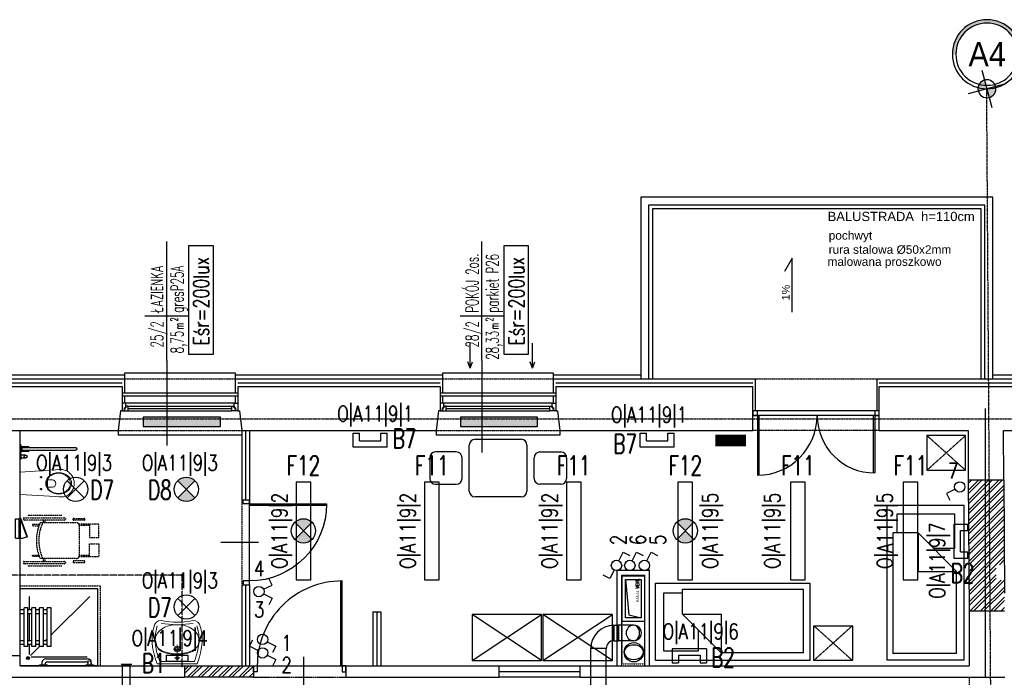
# Model space of a CAD drawing. Header units: inches. Extents: x -281236 to -70395, y 38777 to 102341.
# Tile 189 of 244: x -140799 to -139524, y 61342 to 62194. Entities that reach past the tile are written whole.
import ezdxf
from ezdxf.enums import TextEntityAlignment as Align

# ---------------------------------------------------------------- set-up
doc = ezdxf.new("R2010")
doc.units = ezdxf.units.IN
doc.header["$MEASUREMENT"] = 0
for name, pattern in [('CENTER', [2, 1.25, -0.25, 0.25, -0.25]), ('DASHDOT', [1, 0.5, -0.25, 0, -0.25]), ('DASHED', [0.75, 0.5, -0.25]), ('DASHED2', [0.375, 0.25, -0.125])]:
    doc.linetypes.add(name, pattern=pattern)
doc.layers.get('0').update_dxf_attribs({"color": 101})
for name, color, linetype in [('Drz---drzwi', 5, 'Continuous'), ('E-90', 6, 'Continuous'), ('E-OPIS-POM', 6, 'Continuous'), ('E35', 6, 'Continuous'), ('Fas-balustrada-widok', 64, 'Continuous'), ('Ins-ppoz-opis', 240, 'Continuous'), ('Ins-went', 141, 'Continuous'), ('Ins-went-opis', 141, 'Continuous'), ('Mw-wc-rury', 160, 'DASHDOT'), ('Okn---okna', 5, 'Continuous'), ('Opis-spadki', 61, 'Continuous'), ('Os-osie glowne', 8, 'CENTER'), ('Os-osie-opis', 8, 'Continuous'), ('Sc-cegla pelna', 32, 'Continuous'), ('Sc-cegla pelna-hatch', 8, 'Continuous'), ('Sc-gazobeton', 45, 'Continuous'), ('Sc-gk', 120, 'Continuous'), ('Sc-gk-hatch', 8, 'Continuous'), ('Sc-izolacja term-obrys', 132, 'Continuous'), ('Sc-izolacja term-styropian', 151, 'STYROPIAN-KA'), ('Sc-nad', 5, 'DASHED2'), ('Sc-nadproza dzial', 5, 'DASHED2'), ('Sc-nadproza kon', 5, 'DASHED2'), ('Sch-opis', 51, 'Continuous'), ('W-idok', 9, 'Continuous'), ('W-otwor-strop', 126, 'Continuous'), ('Wyp-grzejniki', 56, 'Continuous'), ('Wyp-meble', 155, 'Continuous'), ('Wyp-sanitar', 131, 'Continuous'), ('Wyp-szafy', 9, 'Continuous')]:
    doc.layers.add(name, color=color, linetype=linetype)
doc.styles.add('dwg_opis duży', font='ARIAL.TTF', dxfattribs={"width": 0.9})
doc.styles.add('KA wymiar', font='romans.shx', dxfattribs={"width": 0.6})
doc.styles.add('ROMANS', font='romans', dxfattribs={"width": 0.85})
doc.styles.add('TYTUL2', font='ARIAL.TTF')
doc.linetypes.add('BATTING', pattern='A,0.0001,-0.1,[134,ltypeshp.shx,S=0.1,R=0,X=-0.1,Y=0],-0.2,[134,ltypeshp.shx,S=0.1,R=180,X=0.1,Y=0],-0.1', length=0.4001)
doc.linetypes.add('STYROPIAN-KA', pattern='A,0.0001,-0.1,[135,ltypeshp.shx,S=0.1,R=0,X=-0.1,Y=0],0,[135,ltypeshp.shx,S=0.1,R=180,X=0.1,Y=0],-0.1', length=0.2001)
doc.linetypes.add('ZIGZAG', pattern='A,0.00254,-5.08,[131,ltypeshp.shx,S=5.08,R=0,X=-5.08,Y=0],-10.16,[131,ltypeshp.shx,S=5.08,R=180,X=5.08,Y=0],-5.08', length=20.32254)

# ---------------------------------------------------------------- blocks, each defined once
blk = doc.blocks.new('loz033')
blk.add_lwpolyline([(0, 200), (100, 200), (100, 0), (0, 0)], close=True)
for points in [[(87, 164.8), (87, 189.4), (12.4, 189.4), (12.4, 144.4), (39.4, 144.4)], [(9.8, 114.8), (59.8, 164.8)], [(59.8, 164.8), (59.8, 114.8), (9.8, 114.8)], [(59.8, 164.8), (92.6, 164.8), (92.6, 8.3)], [(9.8, 8.3), (9.8, 114.8)], [(9.8, 8.3), (92.6, 8.3)]]:
    blk.add_lwpolyline(points)
blk = doc.blocks.new('_szafka_nocna')
blk.add_lwpolyline([(-25, 0), (25, 0), (25, -45), (-25, -45)], close=True)
at = {"linetype": 'DASHED2'}
for points in [[(25, 0), (-25, -45)], [(-25, 0), (25, -45)]]:
    blk.add_lwpolyline(points, dxfattribs=at)
blk = doc.blocks.new('_STOLIK7')
for p, q in [((44588.7, 22929.7), (44648.4, 22929.7)), ((44564.4, 22913.4), (44537.4, 22913.4)), ((44581.2, 22862.5), (44581.2, 22922.3)), ((44655.9, 22922.3), (44655.9, 22862.5)), ((44672.7, 22913.4), (44699.8, 22913.4)), ((44529.9, 22905.9), (44529.9, 22878.9)), ((44571.9, 22878.9), (44571.9, 22905.9)), ((44665.2, 22878.9), (44665.2, 22905.9)), ((44707.2, 22905.9), (44707.2, 22878.9)), ((44537.4, 22871.4), (44564.4, 22871.4)), ((44699.8, 22871.4), (44672.7, 22871.4)), ((44648.4, 22855.1), (44588.7, 22855.1))]:
    blk.add_line(p, q)
for centre, start, end in [((44588.7, 22922.3), 90, 180), ((44648.4, 22922.3), 0, 90), ((44537.4, 22905.9), 90, 180), ((44564.4, 22905.9), 0, 90), ((44672.7, 22905.9), 90, 180), ((44699.8, 22905.9), 0, 90), ((44537.4, 22878.9), 180, 270), ((44564.4, 22878.9), 270, 0), ((44672.7, 22878.9), 180, 270), ((44699.8, 22878.9), 270, 0), ((44588.7, 22862.5), 180, 270), ((44648.4, 22862.5), 270, 0)]:
    blk.add_arc(centre, 7.47, start, end)
blk = doc.blocks.new('pow')
for p, q in [((0, 0.523), (0, -0.523)), ((-1.075, 0), (1.78, 0))]:
    blk.add_line(p, q)
at = {"style": 'KA wymiar', "width": 0.6}
for s, height, p in [('2', 0.18, (-0.139, -0.27)), ('m', 0.21, (-0.333, -0.401))]:
    blk.add_text(s, height=height, dxfattribs=at).set_placement(p)
for tag, p in [('01', (-0.131, 0.084)), ('000.00', (-0.364, -0.401))]:
    blk.add_attdef(tag, text='', height=0.3, dxfattribs=at).set_placement(p, align=Align.RIGHT)
for tag, p in [('POMIESZCZENIE', (0.071, 0.084)), ('POSADZKA', (0.071, -0.401))]:
    blk.add_attdef(tag, p, '', height=0.3, dxfattribs=at)
blk = doc.blocks.new('_0630_DRZWI_100')
at = {"ltscale": 25}
for p, q in [((-4, -5), (-4, 0)), ((-4, 0), (-4, -5)), ((4, 0), (-4, 0)), ((4, -5), (4, 0)), ((4, -5), (4, 0)), ((-4, -105), (-4, -5)), ((-4, -5), (4, -5)), ((-15.7, -55), (32.9, -55)), ((-4, -105), (4, -105)), ((-4, -110), (-4, -105)), ((4, -110), (-4, -110)), ((4, -105), (4, -110)), ((4, -105), (4, -110))]:
    blk.add_line(p, q, dxfattribs=at)
at = {"ltscale": 7}
for p, q in [((-4, -5), (-104, -5)), ((-4, -6.8), (-104, -6.8))]:
    blk.add_line(p, q, dxfattribs=at)
blk.add_arc((-4, -5), 100, 180, 270)
blk = doc.blocks.new('_0630_BRODZIK_NIEPELNOSPRAWNI')
for p, q in [((27.5, -5), (27.5, 0)), ((32.5, -5), (32.5, 0)), ((27.5, -11.6), (14.6, -11.6)), ((25, -10), (25, -5)), ((25, -5), (75, -5)), ((25, -10), (75, -10)), ((27.5, -15), (27.5, -10)), ((32.5, -15), (32.5, -10)), ((67.5, -11.6), (32.5, -11.6)), ((67.5, -5), (67.5, 0)), ((67.5, -15), (67.5, -10)), ((72.5, -5), (72.5, 0)), ((72.5, -15), (72.5, -10)), ((90, -11.6), (72.5, -11.6)), ((75, -10), (75, -5)), ((1, -25), (0, -25)), ((1, -25), (1, -35)), ((11.2, -86.7), (11.2, -14.3)), ((25, -25), (13.3, -13.3)), ((25, -20), (25, -15)), ((25, -15), (75, -15)), ((25, -20), (75, -20)), ((25, -30), (25, -25)), ((25, -25), (75, -25)), ((27.5, -25), (27.5, -20)), ((32.5, -25), (32.5, -20)), ((67.5, -25), (67.5, -20)), ((72.5, -25), (72.5, -20)), ((75, -20), (75, -15)), ((75, -30), (75, -25)), ((1, -35), (0, -35)), ((3.8, -28.1), (1, -28.1)), ((1.5, -31.9), (1, -31.9)), ((5, -35.4), (5, -84.6)), ((8.8, -33.1), (8.8, -86.9)), ((25, -30), (75, -30)), ((25, -40), (25, -35)), ((25, -35), (75, -35)), ((27.5, -35), (27.5, -30)), ((32.5, -35), (32.5, -30)), ((32.5, -35), (32.5, -30)), ((32.5, -32.5), (32.5, -32.5)), ((35, -35), (32.5, -32.5)), ((67.5, -35), (67.5, -30)), ((72.5, -35), (72.5, -30)), ((75, -40), (75, -35)), ((25, -40), (75, -40)), ((90, -90), (40, -40)), ((1, -85), (0, -85)), ((1, -85), (1, -95)), ((1, -88.1), (6.9, -88.1)), ((1.5, -88.1), (1, -88.1)), ((1, -91.9), (6.9, -91.9)), ((3.8, -91.9), (1, -91.9))]:
    blk.add_line(p, q)
blk.add_lwpolyline([(0, 0), (100, 0), (100, -100), (0, -100)], close=True)
at = {"linetype": 'DASHED', "ltscale": 0.5}
blk.add_lwpolyline([(103.5, 0), (103.5, -103.5), (0, -103.5)], dxfattribs=at)
for points in [[(100, 0), (103.5, 0)], [(1, -95), (0, -95)], [(0, -100), (0, -103.5)]]:
    blk.add_lwpolyline(points)
at = {"const_width": 0.35}
blk.add_lwpolyline([(6.9, -88.1, 1), (6.9, -91.9, 1)], format="xyb", close=True, dxfattribs=at)
for radius in [1.9, 0.901]:
    blk.add_circle((10, -10), radius)
for centre, radius, start, end in [((1.5, -35.4), 3.5, 0, 90), ((3.8, -33.1), 5, 0, 90), ((1.5, -84.6), 3.5, 270, 0), ((3.8, -86.9), 5, 270, 0)]:
    blk.add_arc(centre, radius, start, end)
blk = doc.blocks.new('_0630_WC_NIEPEŁNOSPRAWNY')
at = {"lineweight": 0}
for p, q in [((-14.3, 0), (-17.5, -45.7)), ((-14.3, 0), (14.3, 0)), ((14.3, 0), (17.2, -45.7)), ((-8, -27), (-9.4, -27)), ((-8, -27), (-8, -25.5)), ((-8, -27), (-6.5, -27)), ((-8, -27), (-8, -28.4)), ((-4.4, -36.5), (-4.4, -41.8)), ((-3.5, -35.2), (4, -35.2)), ((4.9, -36.5), (4.9, -41.8)), ((7.5, -27), (6.1, -27)), ((7.5, -27), (7.5, -25.5)), ((7.5, -27), (9, -27)), ((7.5, -27), (7.5, -28.4)), ((-17.5, -45.7), (-17.8, -50.1)), ((-17.8, -50.1), (-17.8, -54.7)), ((17.2, -45.7), (17.5, -50.1)), ((17.5, -50.1), (17.5, -54.7)), ((-17.8, -54.7), (-17.5, -56.1)), ((-17.5, -56.1), (-17.1, -57.5)), ((-17.1, -57.5), (-16.6, -58.9)), ((-16.6, -58.9), (-16, -60.3)), ((-16, -60.3), (-15.2, -61.6)), ((-15.2, -61.6), (-14.4, -62.8)), ((-14.4, -62.8), (-13.4, -64)), ((14.4, -62.8), (13.4, -64)), ((15.2, -61.6), (14.4, -62.8)), ((16, -60.3), (15.2, -61.6)), ((16.6, -58.9), (16, -60.3)), ((17.1, -57.5), (16.6, -58.9)), ((17.5, -56.1), (17.1, -57.5)), ((17.5, -54.7), (17.5, -56.1)), ((-13.4, -64), (-11.8, -65.6)), ((-11.8, -65.6), (-10, -66.9)), ((-10, -66.9), (-8.7, -67.7)), ((-8.7, -67.7), (-6.5, -68.8)), ((-6.5, -68.8), (-5.1, -69.2)), ((-5.1, -69.2), (-3, -69.7)), ((-3, -69.7), (-1.5, -69.9)), ((-1.5, -69.9), (0, -70)), ((1.5, -69.9), (0, -70)), ((3, -69.7), (1.5, -69.9)), ((5.1, -69.2), (3, -69.7)), ((6.5, -68.8), (5.1, -69.2)), ((8.7, -67.7), (6.5, -68.8)), ((10, -66.9), (8.7, -67.7)), ((11.8, -65.6), (10, -66.9)), ((13.4, -64), (11.8, -65.6))]:
    blk.add_line(p, q, dxfattribs=at)
for centre, radius, start, end in [((-3.2, -36.4), 1.2, 102.2339, 185.8899), ((3.7, -36.4), 1.2, 354.1101, 77.7661), ((0.3, -41.5), 4.7, 182.8022, 357.1978)]:
    blk.add_arc(centre, radius, start, end, dxfattribs=at)
for centre, major_axis, ratio in [((0.1, -49.8), (0, -16.8), 0.823529), ((0.1, -49.5), (0, -15.5), 0.845174)]:
    blk.add_ellipse(centre, major_axis=major_axis, ratio=ratio, dxfattribs=at)
for centre in [(-8, -27), (7.5, -27)]:
    blk.add_ellipse(centre, major_axis=(0.599, 0.599), ratio=1, start_param=5.497787, end_param=11.780972, dxfattribs=at)
blk = doc.blocks.new('_0630_UMYWALKA_NIEPEŁNOSPRAWNY')
at = {"lineweight": 0}
for points in [[(0, -54), (4.6, -54), (9.4, -54.3), (13.6, -54.7), (16.5, -55.3), (20.4, -56), (24, -55.6), (26.9, -54), (28.9, -51.1), (30.7, -45.5), (31.9, -39.7), (32.5, -33.6), (32.4, -27.4), (31.7, -20.9), (30.3, -14.2), (28.4, -7.2), (25.8, 0), (0, 0), (-25.8, 0), (-28.4, -7.2), (-30.3, -14.2), (-31.7, -20.9), (-32.4, -27.4), (-32.5, -33.6), (-31.9, -39.7), (-30.7, -45.5), (-28.9, -51.1), (-26.9, -54), (-24, -55.6), (-20.4, -56), (-16.5, -55.3), (-13.6, -54.7), (-9.4, -54.3), (-4.6, -54), (0, -54)], [(0, -5.7), (0.7, -5.9), (1.2, -6.2), (1.6, -6.8), (1.8, -7.5), (1.6, -8.2), (1.2, -8.7), (0.7, -9.1), (0, -9.2), (-0.7, -9.1), (-1.2, -8.7), (-1.6, -8.2), (-1.8, -7.5), (-1.6, -6.8), (-1.2, -6.2), (-0.7, -5.9), (0, -5.7)], [(0, -15.3), (1.5, -15.6), (2.7, -16.4), (3.5, -17.6), (3.8, -19), (3.5, -20.5), (2.7, -21.7), (1.5, -22.5), (0, -22.8), (-1.5, -22.5), (-2.7, -21.7), (-3.5, -20.5), (-3.8, -19), (-3.5, -17.6), (-2.7, -16.4), (-1.5, -15.6), (0, -15.3)], [(0, -16.7), (0.9, -16.9), (1.6, -17.4), (2.1, -18.1), (2.3, -19), (2.1, -19.9), (1.6, -20.6), (0.9, -21.1), (0, -21.3), (-0.9, -21.1), (-1.6, -20.6), (-2.1, -19.9), (-2.3, -19), (-2.1, -18.1), (-1.6, -17.4), (-0.9, -16.9), (0, -16.7)]]:
    blk.add_lwpolyline(points, close=True, dxfattribs=at)
for points in [[(25.7, -49.3), (28.1, -39), (28.5, -27.7), (26.6, -15.6), (22.5, -2.8), (0, -2.8), (-22.5, -2.8), (-26.6, -15.6), (-28.5, -27.7), (-28.1, -39), (-25.7, -49.3)], [(-24.3, -18.7), (-19.8, -15.7), (-14, -13.6), (-7.3, -12.4), (0.1, -12), (7.4, -12.4), (14.1, -13.6), (19.9, -15.7), (24.4, -18.7)], [(-3.3, -7.5), (3.3, -7.5)], [(0, -10.7), (0, -4.2)], [(-28.4, -30.1), (-27.9, -25.8), (-26.2, -22.2), (-23.5, -19.3), (-20, -16.9), (-15.8, -15.2), (-10.9, -14), (-5.6, -13.3), (0.1, -13), (5.7, -13.3), (11.1, -14), (15.9, -15.2), (20.1, -16.9), (23.6, -19.3), (26.3, -22.2), (28, -25.8), (28.6, -30.1)], [(5.3, -19), (-5.3, -19)], [(0, -24.3), (0, -13.8)], [(-28.4, -30.1), (-27.9, -34.4), (-26.2, -38.3), (-23.5, -41.8), (-20, -44.8), (-15.8, -47.2), (-11, -49), (-5.7, -50.2), (0, -50.6), (5.7, -50.2), (11, -49), (15.8, -47.2), (20.1, -44.8), (23.6, -41.8), (26.3, -38.3), (28, -34.4), (28.6, -30.1)], [(20.6, -52.5), (15.9, -51.6), (10.9, -51.1), (5.5, -50.7), (0, -50.5), (-5.5, -50.7), (-10.8, -51.1), (-15.9, -51.6), (-20.6, -52.5)]]:
    blk.add_lwpolyline(points, dxfattribs=at)
at = {"lineweight": 0, "const_width": 0.282}
for points in [[(-0.1, -20.4), (-0.1, -20.4)], [(-0.1, -21.4), (-0.1, -21.4)]]:
    blk.add_lwpolyline(points, dxfattribs=at)
blk = doc.blocks.new('_DRZWI120')
at = {"ltscale": 25}
for p, q in [((48442.6, 20177.7), (48442.6, 20182.7)), ((48442.6, 20177.7), (48442.6, 20182.7)), ((48442.6, 20182.7), (48450.6, 20182.7)), ((48450.6, 20182.7), (48450.6, 20177.7)), ((48450.6, 20177.7), (48442.6, 20177.7)), ((48450.6, 20177.7), (48450.6, 20067.7)), ((48462.3, 20117.7), (48413.7, 20117.7)), ((48442.6, 20067.7), (48442.6, 20062.7)), ((48442.6, 20067.7), (48442.6, 20062.7)), ((48450.6, 20067.7), (48442.6, 20067.7)), ((48450.6, 20067.7), (48450.6, 20062.7)), ((48450.6, 20062.7), (48450.6, 20067.7)), ((48442.6, 20062.7), (48450.6, 20062.7))]:
    blk.add_line(p, q, dxfattribs=at)
at = {"ltscale": 7}
for p, q in [((48450.6, 20069.5), (48560.5, 20069.5)), ((48450.6, 20067.7), (48560.6, 20067.7))]:
    blk.add_line(p, q, dxfattribs=at)
at = {"ltscale": 25}
blk.add_arc((48450.6, 20067.7), 110, 360, 90, dxfattribs=at)
blk = doc.blocks.new('_hkdfjhkgjhgkj')
at = {"linetype": 'DASHED2'}
for p, q in [((-45.4, 92.5), (-45.4, 47.8)), ((20.3, 92.5), (20.3, 47.8)), ((-33.3, 77.1), (-33.3, 86.1)), ((-33.3, 86.1), (-31.7, 86.1)), ((-31.7, 86.1), (-31.7, 77.7)), ((6.6, 86.1), (6.6, 77.7)), ((8.2, 86.1), (6.6, 86.1)), ((8.2, 77.1), (8.2, 86.1)), ((-35.9, 72), (-39.6, 72)), ((-35.9, 69.8), (-39.6, 69.8)), ((-35.9, 29.3), (-35.9, 76)), ((10.7, 76), (10.7, 29.3)), ((14, 72), (10.7, 72)), ((14, 69.8), (10.7, 69.8)), ((-33.7, 12), (-33.7, 25.8)), ((-32.1, 12), (-32.1, 25.8)), ((7, 12), (7, 25.8)), ((8.5, 12), (8.5, 25.8)), ((6.8, 25.4), (-32, 25.4))]:
    blk.add_line(p, q, dxfattribs=at)
for points in [[(-40.7, 43.4), (-41.5, 43.4, -0.414214), (-42.7, 44.5), (-42.7, 96.7, -0.414214), (-41.5, 97.8), (-40.7, 97.8, -0.414214), (-39.6, 96.7), (-39.6, 44.5, -0.414214)], [(16, 43.4), (15.2, 43.4, -0.414214), (14, 44.5), (14, 96.7, -0.414214), (15.2, 97.8), (16, 97.8, -0.414214), (17.1, 96.7), (17.1, 44.5, -0.414214)], [(-40.3, 18.3), (-39.6, 18.3, 0.414214), (-38.8, 19), (-38.8, 32.6, 0.414214), (-39.6, 33.4), (-40.3, 33.4, 0.414214), (-41.1, 32.6), (-41.1, 19, 0.414214)], [(15.2, 18.3), (14.5, 18.3, -0.414214), (13.7, 19), (13.7, 32.6, -0.414214), (14.5, 33.4), (15.2, 33.4, -0.414214), (16, 32.6), (16, 19, -0.414214)]]:
    blk.add_lwpolyline(points, format="xyb", close=True, dxfattribs=at)
for points in [[(-33.7, 0), (-33.7, 12), (-16.6, 12), (-16.6, 0)], [(8.5, 0), (8.5, 12), (-8.5, 12), (-8.5, 0)]]:
    blk.add_lwpolyline(points, close=True, dxfattribs=at)
for centre, radius, start, end in [((-12.6, 25), 56, 65.4425, 114.5575), ((-12.6, 21.8), 56, 65.4425, 114.5575), ((-32, 29.3), 3.89, 180, 270), ((6.8, 29.3), 3.89, 270, 0)]:
    blk.add_arc(centre, radius, start, end, dxfattribs=at)
blk = doc.blocks.new('ramiak_okna')
at = {"layer": 'Okn---okna'}
for p, q in [((145, 10), (5, 10)), ((8, 6), (142, 6)), ((8, 3), (142, 3)), ((8, 0), (142, 0))]:
    blk.add_line(p, q, dxfattribs=at)
for points in [[(5, 10), (0, 10), (0, 0), (3, 0), (3, 4), (5, 4)], [(8, 6), (5, 6), (5, 4), (3, 4), (3, 0), (5, 0), (8, 0)], [(142, 6), (145, 6), (145, 4), (147, 4), (147, 0), (145, 0), (142, 0)], [(145, 10), (150, 10), (150, 0), (147, 0), (147, 4), (145, 4)]]:
    blk.add_lwpolyline(points, close=True, dxfattribs=at)
blk = doc.blocks.new('_0630_BARIERKA_NIEPEŁNOSPRAWNY')
for p, q in [((0, 13.3), (0, 6.7)), ((1, 13.3), (0, 13.3)), ((1, 6.7), (1, 13.3)), ((1, 6.7), (0, 6.7)), ((0, -5), (0, 5)), ((1, 8.1), (1, 11.9)), ((6.9, 11.9), (1, 11.9)), ((6.9, 8.1), (1, 8.1)), ((1, -5), (1, 5)), ((1, 2.9), (11, 2.9)), ((1, 1.9), (71.6, 1.9)), ((1, 0.6), (1, -0.4)), ((2.7, 1.9), (2.7, -1.9)), ((11, 1.9), (11, 2.9)), ((1, -1.9), (71.6, -1.9)), ((1, -1.9), (11, -1.9)), ((1, -2.9), (11, -2.9)), ((11, -1.9), (11, -2.9))]:
    blk.add_line(p, q)
for points in [[(1, 5), (0, 5)], [(1, -5), (0, -5)]]:
    blk.add_lwpolyline(points)
for centre, start, end in [((6.9, 10), 90, 270), ((6.9, 10), 90, 270), ((6.9, 10), 270, 90), ((71.6, 0), 270, 90)]:
    blk.add_arc(centre, 1.9, start, end)
blk = doc.blocks.new('0630_STRZAŁKA')
at = {"ltscale": 0.5}
for points in [[(0, 0), (-3, -8.6)], [(0, 0), (0, -32.4)], [(0, 0), (3, -8.6)]]:
    blk.add_lwpolyline(points, dxfattribs=at)
blk = doc.blocks.new('grzejnik_100')
at = {"layer": 'Wyp-grzejniki'}
h = blk.add_hatch(dxfattribs=at)
h.set_pattern_fill('DOTS', color=256, scale=0.5, style=0)
h.set_pattern_definition([(0, (-77492.90915, 37823.9399), (0.396875, 0.79375), [0, -0.79375])])
h.paths.add_polyline_path([(0, -100), (12, -100), (12, 0), (0, 0)])
blk.add_lwpolyline([(12, 0), (0, 0), (0, -100), (12, -100)], close=True, dxfattribs=at)
blk = doc.blocks.new('_opis_osi_liczbowy')
blk.add_hatch(color=256).paths.add_polyline_path([(32, 32), (32, 28.8, -1), (32, -28.8), (32, -32, 1)])
at = {"layer": 'Defpoints'}
h = blk.add_hatch(color=256, dxfattribs=at)
h.paths.add_polyline_path([(-2.15, -8.04, 0.414214), (8.04, -2.15), (0, 0)])
h.paths.add_polyline_path([(-8.04, 2.15), (0, 0), (2.15, 8.04, 0.414214)])
for radius in [32, 28.8]:
    blk.add_circle((32, 0), radius)
for p, q in [((4.64, 17.31), (-4.64, -17.31)), ((17.31, -4.64), (-17.31, 4.64))]:
    blk.add_line(p, q, dxfattribs=at)
blk.add_circle((0, 0), 8.32, dxfattribs=at)
at = {"style": 'dwg_opis duży', "width": 0.9}
blk.add_attdef('AXNAMEH', text='', height=22.4, rotation=90, dxfattribs=at).set_placement((32, 0), align=Align.MIDDLE_CENTER)
blk = doc.blocks.new('rewizja')
at = {"layer": 'Wyp-meble'}
for p, q in [((-25, 6), (-25, 0)), ((-25, 6), (0, 6)), ((-25, 4), (-25, 2)), ((0, 2), (-25, 2)), ((0, 6), (0, 0)), ((0, 0), (-25, 0))]:
    blk.add_line(p, q, dxfattribs=at)
blk.add_lwpolyline([(-23.2, -9.5), (0.3, -0.9), (0, 0), (-23.5, -8.6)], close=True, dxfattribs=at)
blk.add_arc((0, 0), 25, 180, 202.2924, dxfattribs=at)

msp = doc.modelspace()

# ---------------------------------------------------------------- hatches: boundary and pattern name
at = {"layer": 'E35'}
h = msp.add_hatch(color=256, dxfattribs=at)
edge = h.paths.add_edge_path()
edge.add_line((-140583.35, 61585.13), (-140594.49, 61596.27))
edge.add_ellipse((-140583.35, 61585.13), major_axis=(11.14, -11.14), ratio=1, start_angle=90, end_angle=180, ccw=False)
edge.add_line((-140572.21, 61596.27), (-140583.35, 61585.13))
edge = h.paths.add_edge_path()
edge.add_line((-140594.49, 61573.99), (-140583.35, 61585.13))
edge.add_line((-140583.35, 61585.13), (-140572.21, 61573.99))
edge.add_ellipse((-140583.35, 61585.13), major_axis=(11.14, -11.14), ratio=1, start_angle=-90, end_angle=0, ccw=False)
h = msp.add_hatch(color=256, dxfattribs=at)
edge = h.paths.add_edge_path()
edge.add_line((-140431.55, 61531.43), (-140442.69, 61542.57))
edge.add_ellipse((-140431.55, 61531.43), major_axis=(11.14, -11.14), ratio=1, start_angle=90, end_angle=180, ccw=False)
edge.add_line((-140420.42, 61542.57), (-140431.55, 61531.43))
edge = h.paths.add_edge_path()
edge.add_line((-140442.69, 61520.29), (-140431.55, 61531.43))
edge.add_line((-140431.55, 61531.43), (-140420.42, 61520.29))
edge.add_ellipse((-140431.55, 61531.43), major_axis=(11.14, -11.14), ratio=1, start_angle=-90, end_angle=0, ccw=False)
h = msp.add_hatch(color=256, dxfattribs=at)
edge = h.paths.add_edge_path()
edge.add_line((-139936.79, 61531.43), (-139947.93, 61542.57))
edge.add_ellipse((-139936.79, 61531.43), major_axis=(11.14, -11.14), ratio=1, start_angle=90, end_angle=180, ccw=False)
edge.add_line((-139925.65, 61542.57), (-139936.79, 61531.43))
edge = h.paths.add_edge_path()
edge.add_line((-139947.93, 61520.29), (-139936.79, 61531.43))
edge.add_line((-139936.79, 61531.43), (-139925.65, 61520.29))
edge.add_ellipse((-139936.79, 61531.43), major_axis=(11.14, -11.14), ratio=1, start_angle=-90, end_angle=0, ccw=False)
at = {"layer": 'Sc-cegla pelna-hatch'}
h = msp.add_hatch(dxfattribs=at)
h.set_pattern_fill('ANSI32', color=256, scale=25, style=0)
h.paths.add_polyline_path([(-138966.05, 61417.54), (-139011.06, 61417.54), (-139010.47, 61310.54), (-138965.46, 61310.54)])
h.paths.add_polyline_path([(-139546.5, 61597.54), (-139570.15, 61597.54), (-139569.21, 61427.54), (-139546.5, 61427.54)])
h.paths.add_polyline_path([(-139523.34, 61467.54), (-139534, 61467.54), (-139534, 61487.54), (-139523.45, 61487.54), (-139524.06, 61597.54), (-139546.5, 61597.54), (-139546.5, 61427.54), (-139523.12, 61427.54)])
h = msp.add_hatch(dxfattribs=at)
h.set_pattern_fill('ANSI32', color=256, scale=25, style=0)
h.paths.add_polyline_path([(-140496.44, 61356.54), (-140585.44, 61356.54), (-140585.44, 61341.54), (-140496.44, 61341.54)])

# ---------------------------------------------------------------- linework, layer by layer
at = {"color": 4, "linetype": 'Continuous'}
for p, q in [((-140018.6, 61414.03), (-140018.6, 61473.03)), ((-140018.6, 61473.03), (-139989.6, 61473.03)), ((-140018.6, 61414.03), (-140018.6, 61473.03)), ((-140018.6, 61473.03), (-139989.6, 61473.03)), ((-139989.6, 61473.03), (-139989.6, 61414.03)), ((-139989.6, 61473.03), (-139989.6, 61414.03)), ((-140014.1, 61418.53), (-140014.1, 61468.53)), ((-140014.1, 61468.53), (-139994.1, 61468.53)), ((-140014.1, 61418.53), (-140014.1, 61468.53)), ((-140014.1, 61468.53), (-139994.1, 61468.53)), ((-140014.1, 61468.53), (-140010.1, 61422.53)), ((-139994.1, 61468.53), (-139994.1, 61418.53)), ((-139994.1, 61468.53), (-139994.1, 61418.53)), ((-140010.1, 61422.53), (-139994.1, 61418.53)), ((-139989.6, 61414.03), (-140018.6, 61414.03)), ((-139989.6, 61414.03), (-140018.6, 61414.03)), ((-139994.1, 61418.53), (-140014.1, 61418.53)), ((-139994.1, 61418.53), (-140014.1, 61418.53))]:
    msp.add_line(p, q, dxfattribs=at)
at = {"color": 3, "linetype": 'Continuous', "lineweight": -2}
for p, q in [((-140029.24, 61409.03), (-140029.24, 61389.03)), ((-140023.54, 61409.03), (-140023.54, 61389.03))]:
    msp.add_line(p, q, dxfattribs=at)
at = {"layer": 'E35'}
for p, q in [((-140608.66, 61752.36), (-140608.66, 61641.93)), ((-140200.3, 61752.36), (-140200.3, 61633.15)), ((-140367.29, 61640.03), (-140367.29, 61657.93)), ((-140367.29, 61657.93), (-140359.02, 61657.93)), ((-140359.02, 61648.3), (-140359.02, 61657.93)), ((-140331.32, 61648.3), (-140331.32, 61657.93)), ((-140331.32, 61657.93), (-140323.04, 61657.93)), ((-140323.04, 61640.03), (-140323.04, 61657.93)), ((-139995.36, 61640.03), (-139995.36, 61657.93)), ((-139995.36, 61657.93), (-139987.08, 61657.93)), ((-139987.08, 61648.3), (-139987.08, 61657.93)), ((-139959.39, 61648.3), (-139959.39, 61657.93)), ((-139959.39, 61657.93), (-139951.11, 61657.93)), ((-139951.11, 61640.03), (-139951.11, 61657.93)), ((-140323.04, 61640.03), (-140367.29, 61640.03)), ((-140359.02, 61648.3), (-140331.32, 61648.3)), ((-139951.11, 61640.03), (-139995.36, 61640.03)), ((-139987.08, 61648.3), (-139959.39, 61648.3)), ((-140715.55, 61574.16), (-140737.82, 61596.43)), ((-140715.55, 61596.43), (-140737.82, 61574.16)), ((-140594.32, 61574.16), (-140572.05, 61596.43)), ((-140594.32, 61596.43), (-140572.05, 61574.16)), ((-139587.26, 61585.32), (-139598.29, 61579.79)), ((-139598.29, 61579.79), (-139594.02, 61571.26)), ((-140442.69, 61542.57), (-140420.42, 61520.29)), ((-140442.69, 61520.29), (-140420.42, 61542.57)), ((-139947.93, 61542.57), (-139925.65, 61520.29)), ((-139947.93, 61520.29), (-139925.65, 61542.57)), ((-139588.72, 61540.15), (-139588.72, 61495.9)), ((-139588.72, 61540.15), (-139570.82, 61540.15)), ((-139570.82, 61531.88), (-139570.82, 61540.15)), ((-139580.45, 61504.18), (-139580.45, 61531.88)), ((-139580.45, 61531.88), (-139570.82, 61531.88)), ((-140022.92, 61492.72), (-140017.39, 61503.76)), ((-140017.39, 61503.76), (-140008.85, 61499.48)), ((-140005.65, 61492.72), (-140000.12, 61503.76)), ((-140000.12, 61503.76), (-139991.59, 61499.48)), ((-139986.77, 61492.72), (-139981.24, 61503.76)), ((-139981.24, 61503.76), (-139972.71, 61499.48)), ((-139580.45, 61504.18), (-139570.82, 61504.18)), ((-139570.82, 61495.9), (-139570.82, 61504.18)), ((-139588.72, 61495.9), (-139570.82, 61495.9)), ((-140034.49, 61469.61), (-140043.02, 61473.89)), ((-140028.96, 61480.65), (-140034.49, 61469.61)), ((-140483.13, 61455.7), (-140472.1, 61461.22)), ((-140472.1, 61461.22), (-140476.37, 61469.76)), ((-140483.13, 61449.65), (-140472.1, 61444.13)), ((-140594.32, 61443.93), (-140572.05, 61421.66)), ((-140594.32, 61421.66), (-140572.05, 61443.93)), ((-140472.1, 61444.13), (-140476.37, 61435.59)), ((-140501.53, 61381.73), (-140497.25, 61390.27)), ((-140478.42, 61387.64), (-140467.38, 61382.12)), ((-140490.49, 61376.21), (-140501.53, 61381.73)), ((-140467.38, 61382.12), (-140471.66, 61373.58)), ((-139909.43, 61378.37), (-139953.67, 61378.37)), ((-139953.67, 61378.37), (-139953.67, 61360.47)), ((-139909.43, 61378.37), (-139909.43, 61360.47)), ((-140478.42, 61370.16), (-140467.38, 61364.64)), ((-140467.38, 61364.64), (-140471.66, 61356.1)), ((-139953.67, 61360.47), (-139945.4, 61360.47)), ((-139945.4, 61370.09), (-139917.7, 61370.09)), ((-139945.4, 61370.09), (-139945.4, 61360.47)), ((-139917.7, 61370.09), (-139917.7, 61360.47)), ((-139917.7, 61360.47), (-139909.43, 61360.47))]:
    msp.add_line(p, q, dxfattribs=at)
at = {"layer": 'E35', "linetype": 'Continuous', "ltscale": 0.3}
for points in [[(-140548.15, 61760.45), (-140548.15, 61900.78), (-140580.43, 61900.78), (-140580.43, 61760.45)], [(-140139.79, 61760.45), (-140139.79, 61900.78), (-140172.07, 61900.78), (-140172.07, 61760.45)]]:
    msp.add_lwpolyline(points, close=True, dxfattribs=at)
at = {"layer": 'E35'}
for points in [[(-140422.05, 61468.13), (-140422.05, 61594.73), (-140441.05, 61594.73), (-140441.05, 61468.13)], [(-140255.77, 61468.13), (-140255.77, 61594.73), (-140274.77, 61594.73), (-140274.77, 61468.13)], [(-140071.93, 61468.13), (-140071.93, 61594.73), (-140090.93, 61594.73), (-140090.93, 61468.13)], [(-139927.29, 61468.13), (-139927.29, 61594.73), (-139946.29, 61594.73), (-139946.29, 61468.13)], [(-139781.46, 61468.13), (-139781.46, 61594.73), (-139800.46, 61594.73), (-139800.46, 61468.13)], [(-139635.63, 61468.13), (-139635.63, 61594.73), (-139654.63, 61594.73), (-139654.63, 61468.13)], [(-140609.02, 61362.02), (-140609.02, 61370.29), (-140581.32, 61370.29), (-140581.32, 61362.02)]]:
    msp.add_lwpolyline(points, close=True, dxfattribs=at)
for centre, radius in [((-140726.69, 61585.29), 15.75), ((-140583.19, 61585.29), 15.75), ((-139581.22, 61588.34), 6.75), ((-140431.55, 61531.43), 15.75), ((-139936.79, 61531.43), 15.75), ((-140025.94, 61486.68), 6.75), ((-140008.67, 61486.68), 6.75), ((-139989.79, 61486.68), 6.75), ((-140583.19, 61432.79), 15.75), ((-140489.17, 61452.67), 6.75), ((-140484.46, 61390.67), 6.75), ((-140484.46, 61373.18), 6.75)]:
    msp.add_circle(centre, radius, dxfattribs=at)
at = {"layer": 'Fas-balustrada-widok'}
for p, q in [((-140666.44, 61710.54), (-140516.44, 61710.54)), ((-140666.44, 61706.54), (-140516.44, 61706.54)), ((-140254.44, 61710.54), (-140104.44, 61710.54)), ((-140254.44, 61706.54), (-140104.44, 61706.54))]:
    msp.add_line(p, q, dxfattribs=at)
for points in [[(-139548.58, 61953.89), (-139984.38, 61953.89), (-139984.38, 61728.54)], [(-139553.58, 61948.89), (-139979.38, 61948.89), (-139979.38, 61728.54)], [(-139553.58, 61728.54), (-139553.58, 61948.89)], [(-139548.58, 61728.54), (-139548.58, 61953.89)]]:
    msp.add_lwpolyline(points, dxfattribs=at)
at = {"layer": 'Ins-ppoz-opis', "linetype": 'ZIGZAG', "ltscale": 0.03}
msp.add_line((-139548.5, 61690.15), (-139548.5, 61341.54), dxfattribs=at)
at = {"layer": 'Ins-went'}
for p, q in [((-140029.24, 61389.03), (-140029.24, 61409.03)), ((-140029.24, 61409.03), (-140023.54, 61409.03)), ((-140003.54, 61409.03, -2), (-140024.68, 61409.03, -2)), ((-140023.54, 61389.03), (-140023.54, 61409.03)), ((-140003.54, 61409.03), (-140023.54, 61409.03)), ((-140003.54, 61409.03), (-140023.54, 61409.03)), ((-140023.54, 61389.03), (-140023.54, 61409.03)), ((-140029.24, 61389.03), (-140023.54, 61389.03)), ((-140003.54, 61389.03, -2), (-140024.68, 61389.03, -2)), ((-140003.54, 61389.03), (-140023.54, 61389.03)), ((-140003.54, 61389.03), (-140023.54, 61389.03)), ((-140059.24, 61251.87), (-140059.24, 61379.03)), ((-140039.24, 61379.03), (-140059.24, 61379.03)), ((-140039.24, 61251.87), (-140039.24, 61379.03)), ((-140667.56, 61358.57), (-140654.06, 61358.57)), ((-140665.81, 61356.57), (-140665.81, 61358.57)), ((-140655.81, 61356.57), (-140655.81, 61358.57)), ((-140665.81, 61356.57), (-140655.81, 61356.57)), ((-140665.81, 61241.87), (-140665.81, 61356.57)), ((-140655.81, 61356.57), (-140665.81, 61356.57)), ((-140655.81, 61241.87), (-140655.81, 61356.57))]:
    msp.add_line(p, q, dxfattribs=at)
msp.add_circle((-140003.54, 61374.03), 12.5, dxfattribs=at)
for radius in [30, 10]:
    msp.add_arc((-140029.24, 61379.03), radius, 90, 180, dxfattribs=at)
for centre, major_axis, ratio, start_param, end_param in [((-140003.54, 61399.03), (0, -10), 1, 3.1415927, 6.2831853), ((-140003.54, 61399.03), (0, -10), 1, 3.1415927, 6.2831853), ((-140003.54, 61399.03), (0, -10), 0.75, 0, 3.1415927), ((-140003.54, 61399.03), (0, -10), 1, 0, 3.1415927), ((-140003.54, 61399.03), (0, -10), 1, 0, 3.1415927), ((-140003.54, 61374.03), (-12.5, 0), 0.75, 3.1415927, 6.2831853), ((-140003.54, 61374.03), (-12.5, 0), 0.75, 0, 3.1415927)]:
    msp.add_ellipse(centre, major_axis=major_axis, ratio=ratio, start_param=start_param, end_param=end_param, dxfattribs=at)
at = {"layer": 'Mw-wc-rury', "ltscale": 0.8}
for p, q in [((-140588.53, 61474.13), (-140816.51, 61474.13)), ((-140588.53, 61354.91), (-140588.53, 61474.13))]:
    msp.add_line(p, q, dxfattribs=at)
at = {"layer": 'Okn---okna'}
for p, q in [((-139685.44, 61687.03), (-139849.44, 61687.03)), ((-139685.44, 61681.03), (-139849.44, 61681.03)), ((-139843.44, 61681.03), (-139843.44, 61603.54)), ((-139841.44, 61681.03), (-139841.44, 61603.56)), ((-139693.44, 61681.03), (-139693.44, 61606.54)), ((-139691.44, 61681.03), (-139691.44, 61606.52))]:
    msp.add_line(p, q, dxfattribs=at)
for points in [[(-139846.44, 61687.03), (-139849.44, 61687.03), (-139849.44, 61681.03), (-139843.44, 61681.03), (-139843.44, 61687.03), (-139846.44, 61687.03)], [(-139688.44, 61687.03), (-139691.44, 61687.03), (-139691.44, 61681.03), (-139685.44, 61681.03), (-139685.44, 61687.03), (-139688.44, 61687.03)]]:
    msp.add_lwpolyline(points, dxfattribs=at)
for centre, radius, start, end in [((-139843.44, 61681.03), 77.49, 270, 0), ((-139691.44, 61681.03), 74.51, 180, 270)]:
    msp.add_arc(centre, radius, start, end, dxfattribs=at)
at = {"layer": 'Opis-spadki', "color": 4}
for p, q in [((-139798.18, 61884.95), (-139808.14, 61867.7)), ((-139798.18, 61814.99), (-139798.18, 61884.95))]:
    msp.add_line(p, q, dxfattribs=at)
at = {"layer": 'Os-osie glowne'}
msp.add_line((-139518.5, 57943.12), (-139546.3, 62104.61), dxfattribs=at)
msp.add_lwpolyline([(-143199.4, 61676.54), (-138010.88, 61676.54)], dxfattribs=at)
at = {"layer": 'Sc-cegla pelna'}
for p, q in [((-140826.44, 61661.54), (-140671.44, 61661.54)), ((-140511.44, 61661.54), (-140432.44, 61661.54)), ((-140432.44, 61661.54), (-140259.43, 61661.54)), ((-140099.44, 61661.54), (-140038.44, 61661.54)), ((-140038.44, 61661.54), (-139849.44, 61661.54)), ((-139685.44, 61661.54), (-139570.5, 61661.54)), ((-139570.5, 61661.54), (-139570.15, 61597.54)), ((-139524.41, 61661.54), (-139445.4, 61661.54)), ((-139524.06, 61597.54), (-139524.41, 61661.54)), ((-139569.21, 61427.54), (-139568.82, 61356.54)), ((-140798.44, 61369.54), (-140826.44, 61369.54)), ((-140798.44, 61356.54), (-140798.44, 61369.54)), ((-140798.44, 61356.54), (-140585.44, 61356.54)), ((-140376.44, 61356.54), (-140178.44, 61356.54)), ((-140376.44, 61356.54), (-140376.44, 61341.54)), ((-140073.44, 61356.54), (-140038.44, 61356.54)), ((-140038.44, 61356.54), (-139568.82, 61356.54)), ((-140892.4, 61341.54), (-140585.44, 61341.54)), ((-140376.44, 61341.54), (-140178.44, 61341.54)), ((-140073.44, 61341.54), (-139522.64, 61341.54))]:
    msp.add_line(p, q, dxfattribs=at)
for points in [[(-140926.4, 61718.54), (-140666.44, 61718.54)], [(-140666.44, 61718.54), (-140666.44, 61687.03), (-140668.44, 61687.03), (-140671.44, 61661.54)], [(-140516.44, 61718.54), (-140516.44, 61687.03), (-140514.44, 61687.03), (-140511.44, 61661.54)], [(-140516.44, 61718.54), (-140254.44, 61718.54)], [(-140254.44, 61718.54), (-140254.44, 61686.96), (-140256.44, 61686.96), (-140259.43, 61661.54)], [(-140104.44, 61718.54), (-140104.44, 61686.96), (-140102.44, 61686.96), (-140099.44, 61661.54)], [(-140104.44, 61718.54), (-139849.44, 61718.54)], [(-139849.44, 61661.54), (-139849.44, 61718.54)], [(-139685.44, 61718.54), (-139440.4, 61718.54)], [(-139685.44, 61661.54), (-139685.44, 61718.54)], [(-139570.15, 61597.54), (-139524.06, 61597.54)], [(-139569.21, 61427.54), (-139523.12, 61427.54)], [(-140585.44, 61356.54), (-140585.44, 61341.54)], [(-140178.44, 61356.54), (-140178.44, 61341.54)], [(-140073.44, 61356.54), (-140073.44, 61341.54)]]:
    msp.add_lwpolyline(points, dxfattribs=at)
at = {"layer": 'Sc-gazobeton'}
for points in [[(-139570.15, 61597.54), (-139569.21, 61427.54)], [(-139524.06, 61597.54), (-139523.25, 61450.54)], [(-140585.44, 61356.54), (-140496.44, 61356.54), (-140496.44, 61341.54), (-140585.44, 61341.54)]]:
    msp.add_lwpolyline(points, dxfattribs=at)
at = {"layer": 'Sc-gk'}
for p, q in [((-140798.44, 61369.54), (-140798.44, 61661.54)), ((-140511.44, 61661.48), (-140511.44, 61571.54)), ((-140501.44, 61661.48), (-140501.44, 61571.54)), ((-140511.44, 61571.54), (-140501.44, 61571.54)), ((-140025.1, 61356.54), (-140025.1, 61480.53)), ((-140025.1, 61480.53), (-139983.1, 61480.53)), ((-140019.1, 61356.54), (-140019.1, 61474.03)), ((-140019.1, 61474.03), (-139989.1, 61474.03)), ((-139989.1, 61356.54), (-139989.1, 61474.03)), ((-139983.1, 61356.54), (-139983.1, 61480.53)), ((-140511.44, 61461.54), (-140501.44, 61461.54)), ((-140511.44, 61461.54), (-140511.44, 61356.54)), ((-140501.44, 61461.54), (-140501.44, 61356.54)), ((-140341.44, 61426.54), (-140331.44, 61426.54)), ((-140341.44, 61426.54), (-140341.44, 61356.48)), ((-140331.44, 61426.54), (-140331.44, 61356.48))]:
    msp.add_line(p, q, dxfattribs=at)
for points in [[(-140178.44, 61356.54), (-140073.44, 61356.54)], [(-140073.44, 61341.54), (-140178.44, 61341.54)]]:
    msp.add_lwpolyline(points, dxfattribs=at)
at = {"layer": 'Sc-gk-hatch', "linetype": 'BATTING', "ltscale": 0.22}
for p, q in [((-140506.44, 61661.48), (-140506.44, 61571.54)), ((-140506.44, 61461.54), (-140506.44, 61356.54)), ((-140336.44, 61426.54), (-140336.44, 61356.48))]:
    msp.add_line(p, q, dxfattribs=at)
at = {"layer": 'Sc-gk-hatch', "linetype": 'BATTING', "ltscale": 0.35}
msp.add_lwpolyline([(-140178.44, 61349.04), (-140073.44, 61349.04)], dxfattribs=at)
at = {"layer": 'Sc-izolacja term-obrys'}
for points in [[(-140929.4, 61710.54), (-140929.4, 61728.54), (-140663.44, 61728.54), (-140663.44, 61710.54)], [(-140519.44, 61710.54), (-140519.44, 61728.54), (-140251.44, 61728.54), (-140251.44, 61710.54)], [(-140107.44, 61710.54), (-140107.44, 61728.54), (-139846.44, 61728.54), (-139846.44, 61687.03)], [(-139688.44, 61687.03), (-139688.44, 61728.54), (-139437.4, 61728.54), (-139437.4, 61710.54)], [(-140663.44, 61706.54), (-140663.44, 61697.03)], [(-140519.44, 61697.03), (-140519.44, 61706.54)], [(-140251.44, 61706.54), (-140251.44, 61696.96)], [(-140107.44, 61696.96), (-140107.44, 61706.54)]]:
    msp.add_lwpolyline(points, dxfattribs=at)
at = {"layer": 'Sc-izolacja term-styropian', "linetype": 'BATTING', "ltscale": 0.25}
for points in [[(-140926.4, 61723.54), (-140666.44, 61723.54)], [(-140516.44, 61723.54), (-140254.44, 61723.54)], [(-140104.44, 61723.54), (-139849.44, 61723.54)], [(-139685.44, 61723.54), (-139440.4, 61723.54)]]:
    msp.add_lwpolyline(points, dxfattribs=at)
at = {"layer": 'Sc-nad'}
msp.add_line((-140511.44, 61571.54), (-140511.44, 61461.54), dxfattribs=at)
at = {"layer": 'Sc-nad', "ltscale": 4}
for p, q in [((-140496.44, 61356.54), (-140376.44, 61356.54)), ((-140496.44, 61341.54), (-140376.44, 61341.54))]:
    msp.add_line(p, q, dxfattribs=at)
at = {"layer": 'Sc-nadproza dzial'}
msp.add_line((-139568.84, 61341.54), (-139569.16, 61136.51), dxfattribs=at)
at = {"layer": 'Sc-nadproza kon', "linetype": 'DASHDOT', "ltscale": 0.5}
for p, q in [((-140663.44, 61728.54), (-140519.44, 61728.54)), ((-140251.44, 61728.54), (-140107.44, 61728.54)), ((-139846.44, 61728.54), (-139688.44, 61728.54)), ((-140671.44, 61661.54), (-140511.44, 61661.54)), ((-140259.43, 61661.54), (-140099.44, 61661.54))]:
    msp.add_line(p, q, dxfattribs=at)
msp.add_lwpolyline([(-139685.44, 61661.54), (-139849.44, 61661.54)], dxfattribs=at)
at = {"layer": 'W-idok'}
for p, q in [((-140511.44, 61655.54), (-140671.44, 61655.54)), ((-140099.44, 61655.54), (-140259.43, 61655.54))]:
    msp.add_line(p, q, dxfattribs=at)
for points in [[(-139538.58, 61963.89), (-139994.38, 61963.89), (-139994.38, 61728.54)], [(-139538.58, 61728.54), (-139538.58, 61963.89)], [(-140929.4, 61733.54), (-140663.44, 61733.54)], [(-140519.44, 61728.54), (-140519.44, 61736.04), (-140663.44, 61736.04)], [(-140663.44, 61736.04), (-140663.44, 61728.54)], [(-140519.44, 61733.54), (-140251.44, 61733.54)], [(-140107.44, 61728.54), (-140107.44, 61736.04), (-140251.44, 61736.04)], [(-140251.44, 61736.04), (-140251.44, 61728.54)], [(-140107.44, 61733.54), (-139994.38, 61733.54)], [(-139538.58, 61733.54), (-139437.4, 61733.54)], [(-140671.44, 61661.54), (-140671.44, 61655.54)], [(-140511.44, 61661.48), (-140511.44, 61655.54)], [(-140259.43, 61661.54), (-140259.43, 61655.54)], [(-140099.44, 61661.54), (-140099.44, 61655.54)]]:
    msp.add_lwpolyline(points, dxfattribs=at)
at = {"layer": 'W-otwor-strop', "linetype": 'DASHED2', "ltscale": 0.3}
msp.add_lwpolyline([(-140019.1, 61359.03), (-139989.1, 61359.03), (-139989.1, 61414.03), (-140019.1, 61414.03)], close=True, dxfattribs=at)
at = {"layer": 'Wyp-grzejniki', "const_width": 15.5}
msp.add_lwpolyline([(-139898, 61648.61), (-139858, 61648.61)], dxfattribs=at)
at = {"layer": 'Wyp-meble'}
for p, q in [((-140213.09, 61363.15), (-140123.09, 61423.15)), ((-140123.09, 61363.15), (-140213.09, 61423.15)), ((-140121.27, 61363.15), (-140031.27, 61423.15)), ((-140031.27, 61363.15), (-140121.27, 61423.15))]:
    msp.add_line(p, q, dxfattribs=at)
for points in [[(-140213.09, 61363.15), (-140123.09, 61363.15), (-140123.09, 61423.15), (-140213.09, 61423.15)], [(-140121.27, 61363.15), (-140031.27, 61363.15), (-140031.27, 61423.15), (-140121.27, 61423.15)]]:
    msp.add_lwpolyline(points, close=True, dxfattribs=at)

# ---------------------------------------------------------------- block references
at = {"rotation": 90}
msp.add_blockref('rewizja', (-140798.44, 61547.03), dxfattribs=at)
at = {"layer": 'Drz---drzwi', "xscale": -1}
msp.add_blockref('_0630_DRZWI_100', (-140505.44, 61571.54), dxfattribs=at)
at = {"layer": 'Drz---drzwi', "rotation": 90}
msp.add_blockref('_DRZWI120', (-120313.69, 12905.92), dxfattribs=at)
at = {"layer": 'E-OPIS-POM', "xscale": 54, "yscale": 54, "zscale": 54}
for p, rotation, values in [((-140608.66, 61810.42), 90, {'000.00': '8,75', '01': '25/2', 'POMIESZCZENIE': 'ŁAZIENKA', 'POSADZKA': 'gresP25A'}), ((-140200.3, 61810.42), 90.00000000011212, {'000.00': '28,33', '01': '28/2', 'POMIESZCZENIE': 'POKÓJ 2os.', 'POSADZKA': 'parkiet P26'})]:
    msp.add_blockref('pow', p, dxfattribs=dict(at, rotation=rotation)).add_auto_attribs(values)
at = {"layer": 'Ins-went-opis', "rotation": 180}
msp.add_blockref('0630_STRZAŁKA', (-140215.62, 61742.2), dxfattribs=at)
at = {"layer": 'Ins-went-opis', "xscale": -1, "rotation": 180}
msp.add_blockref('0630_STRZAŁKA', (-140134.64, 61742.2), dxfattribs=at)
at = {"layer": 'Okn---okna'}
for p in [(-140666.44, 61687.03), (-140254.44, 61686.96)]:
    msp.add_blockref('ramiak_okna', p, dxfattribs=at)
at = {"layer": 'Os-osie-opis'}
ref = msp.add_blockref('_opis_osi_liczbowy', (-139545.97, 62104.6), dxfattribs=dict(at, xscale=-1.399999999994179, yscale=1.399999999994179, zscale=1.4, rotation=270))
ref.add_attrib('AXNAMEH', 'A4', dxfattribs={"layer": '0', "height": 31.36, "style": 'dwg_opis duży', "width": 0.9}).set_placement((-139545.76, 62149.38), align=Align.MIDDLE_CENTER)
at = {"layer": 'Wyp-grzejniki', "rotation": 90}
for p in [(-140639.13, 61666.67), (-140228.14, 61666.67)]:
    msp.add_blockref('grzejnik_100', p, dxfattribs=at)
at = {"layer": 'Wyp-meble', "xscale": -1, "rotation": 6.983268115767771e-05}
msp.add_blockref('_szafka_nocna', (-139598.74, 61655.03), dxfattribs=at)
at = {"layer": 'Wyp-meble'}
msp.add_blockref('_STOLIK7', (-184797.86, 38720.41), dxfattribs=at)
at = {"layer": 'Wyp-meble', "xscale": -1}
msp.add_blockref('loz033', (-139575.5, 61364.15), dxfattribs=at)
at = {"layer": 'Wyp-meble'}
for name, p, rotation in [('loz033', (-139775.5, 61363.44), 90), ('_szafka_nocna', (-139745.29, 61408.44), 359.9999301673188)]:
    msp.add_blockref(name, p, dxfattribs=dict(at, rotation=rotation))
at = {"layer": 'Wyp-sanitar', "xscale": -1}
for name, p, rotation in [('_0630_BARIERKA_NIEPEŁNOSPRAWNY', (-140798.45, 61637.8), 180), ('_0630_WC_NIEPEŁNOSPRAWNY', (-140798.44, 61593.05), 90)]:
    msp.add_blockref(name, p, dxfattribs=dict(at, rotation=rotation))
at = {"layer": 'Wyp-sanitar'}
for name, p, rotation in [('_0630_BRODZIK_NIEPELNOSPRAWNI', (-140798.44, 61356.54), 90), ('_0630_UMYWALKA_NIEPEŁNOSPRAWNY', (-140595.17, 61359.21), 180)]:
    msp.add_blockref(name, p, dxfattribs=dict(at, rotation=rotation))
at = {"layer": 'Wyp-szafy', "rotation": 90}
msp.add_blockref('_hkdfjhkgjhgkj', (-140696.58, 61531.42), dxfattribs=at)

# ---------------------------------------------------------------- texts
at = {"color": 4, "linetype": 'Continuous', "style": 'ROMANS', "width": 0.7}
msp.add_text('KANAŁ WENT.', height=4, rotation=90, dxfattribs=at).set_placement((-139996.69, 61439.17))
at = {"layer": 'E-90', "style": 'ROMANS'}
for s, rotation, width, p in [('Eśr=200lux', 90, 0.75, (-140563.99, 61829.11)), ('Eśr=200lux', 90, 0.75, (-140155.64, 61829.11)), ('O|A11|9|1', 360, 0.8, (-140338.4, 61681.98)), ('O|A11|9|1', 360, 0.8, (-139983.77, 61680.62)), ('O|A11|9|3', 0, 0.8, (-140728.6, 61618.16)), ('O|A11|9|3', 360, 0.8, (-140591.62, 61618.16)), ('7', 360, 0.8, (-139589.74, 61609.34)), ('O|A11|9|2', 90, 0.8, (-140461.24, 61531.43)), ('O|A11|9|2', 90, 0.8, (-140294.95, 61531.43)), ('O|A11|9|2', 90, 0.8, (-140111.12, 61531.43)), ('O|A11|9|5', 90, 0.8, (-139903.04, 61531.43)), ('O|A11|9|5', 90, 0.8, (-139822.56, 61531.43)), ('O|A11|9|5', 90, 0.8, (-139676.72, 61531.43)), ('O|A11|9|7', 90, 0.8, (-139608.93, 61492.7)), ('2', 90, 0.8, (-140023.58, 61519.66)), ('6', 90, 0.8, (-139998.11, 61519.66)), ('5', 90, 0.8, (-139972.21, 61519.66)), ('4', 0, 0.8, (-140488.73, 61482.71)), ('O|A11|9|3', 360, 0.8, (-140591.62, 61465.66)), ('3', 0, 0.8, (-140488.73, 61429.41)), ('O|A11|9|6', 0, 0.8, (-139916.85, 61399.68)), ('O|A11|9|4', 0, 0.8, (-140604.81, 61390.96)), ('1', 0, 0.8, (-140453.28, 61386.06)), ('2', 0, 0.8, (-140453.28, 61357.49))]:
    msp.add_text(s, height=20, rotation=rotation, dxfattribs=dict(at, width=width)).set_placement(p, align=Align.MIDDLE)
at = {"layer": 'E35', "style": 'ROMANS', "width": 0.7}
for s, p in [('B7', (-140300.64, 61651.04)), ('B7', (-140014.85, 61644.31)), ('F12', (-140431.55, 61616.2)), ('F11', (-140265.27, 61616.2)), ('F11', (-140081.43, 61616.2)), ('F12', (-139936.79, 61616.2)), ('F11', (-139790.96, 61616.2)), ('F11', (-139645.13, 61616.2)), ('D7', (-140692.32, 61584.73)), ('D8', (-140617.55, 61584.73)), ('B2', (-139577.71, 61476.41)), ('D7', (-140617.55, 61432.23)), ('B2', (-139888.08, 61367.36)), ('B1', (-140625.67, 61359.72))]:
    msp.add_text(s, height=25, dxfattribs=at).set_placement(p, align=Align.MIDDLE)
at = {"layer": 'Opis-spadki', "style": 'TYTUL2'}
msp.add_text('1%%%', height=10, rotation=90, dxfattribs=at).set_placement((-139806.66, 61840.39), align=Align.MIDDLE_CENTER)
at = {"layer": 'Sch-opis', "style": 'TYTUL2'}
for s, height, p in [('BALUSTRADA  h=110cm', 12, (-139752.36, 61933.09)), ('malowana proszkowo', 11, (-139752.56, 61875))]:
    msp.add_text(s, height=height, dxfattribs=at).set_placement(p)
at = {"layer": 'Sch-opis', "insert": (-139751.05, 61905.13), "char_height": 11, "width": 188.1054, "attachment_point": 4, "style": 'TYTUL2'}
msp.add_mtext('pochwyt\\Prura stalowa {\\fArial|b0|i0|c238|p32;Ø}50x2mm', dxfattribs=at)

doc.saveas('drawing.dxf')
